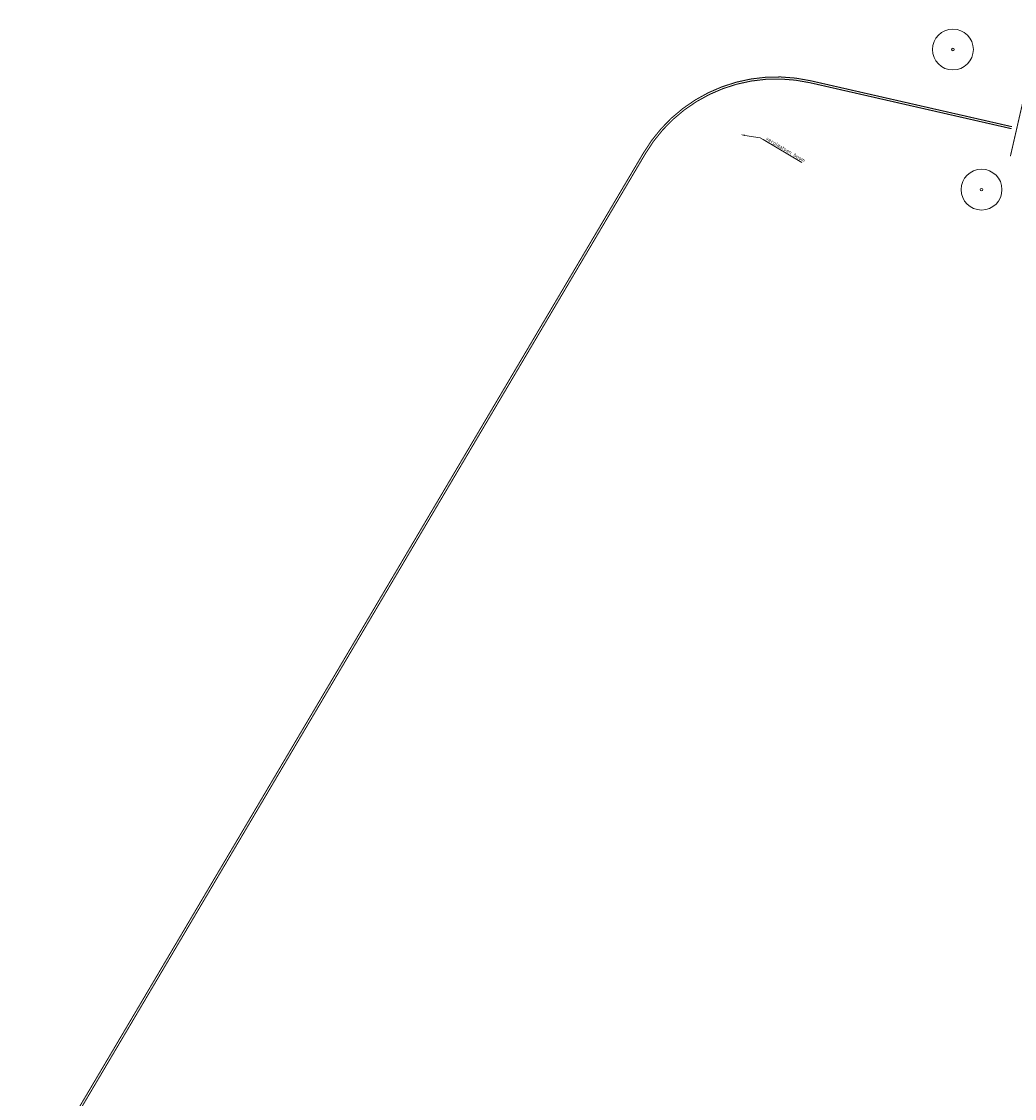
# Model space of a CAD drawing. Header units: metres. Extents: x 90561 to 91301, y 464732 to 465376.
# Tile 18 of 44: x 90820 to 90917, y 465109 to 465214. Entities that reach past the tile are written whole.
import ezdxf
from ezdxf import colors
from ezdxf.entities.mleader import LeaderData, LeaderLine
from ezdxf.math import Vec2, Vec3

# ---------------------------------------------------------------- set-up
doc = ezdxf.new("R2010")
doc.units = ezdxf.units.M
doc.linetypes.add('VW-1-1_STREEP', pattern=[2, 1, -1])
doc.linetypes.add('VW-5050_STREEP', pattern=[1, 0.5, -0.5])
for name, color, linetype, lineweight in [('B-WE-GR-BOOM-S', 90, 'Continuous', 25), ('X-XX-AL-M', 7, 'Continuous', 18), ('X-XX-AL-T18', 10, 'Continuous', 18)]:
    doc.layers.add(name, color=color, linetype=linetype, lineweight=lineweight)
doc.layers.add('N-WE-VW-MARKERING_DWARS_OVERSTEEK_KANALISATIESTREEP50_010-G', color=7, linetype='VW-5050_STREEP', lineweight=13, true_color=0xffffff)
doc.layers.add('N-WE-VW-MARKERING_LANGS_STREEP_11_010-G', color=7, linetype='VW-1-1_STREEP', lineweight=13, true_color=0xffffff)
doc.styles.add('NLCS-ISO-M200-T18', font='NLCS-ISO.ttf', dxfattribs={"height": 0.36})
doc.dimstyles.new('NLCS-M200-T18-PIJL_L2_H2', dxfattribs={"dimscale": 0.2, "dimtxt": 2.5, "dimasz": 1.8, "dimexe": 2, "dimexo": 2, "dimgap": 0.7, "dimtad": 1, "dimzin": 0, "dimdsep": 46, "dimtxsty": 'NLCS-ISO-M200-T18', "dimcen": 0, "dimdle": 2, "dimclrd": 256, "dimclre": 256, "dimclrt": 10, "dimazin": 0, "dimtfac": 1, "dimtdec": 3, "dimtofl": 0, "dimtmove": 0, "dimatfit": 3, "dimfxl": 2, "dimfxlon": 1, "dimtfillclr": 256, "dimtolj": 1, "dimtzin": 0, "dimlwd": -1, "dimlwe": -1, "dimarcsym": 0})

# ---------------------------------------------------------------- blocks, each defined once
blk = doc.blocks.new('*D201')
at = {"layer": 'Defpoints', "color": 0, "transparency": 16777216}
for p in [(90936.19, 465207.91), (90912.78, 465110.69)]:
    blk.add_point(p, dxfattribs=at)
at = {"layer": 'X-XX-AL-M', "transparency": 16777216}
blk.add_line((90935.54, 465205.22), (90936.11, 465207.56), dxfattribs=at)
at = {"layer": 'X-XX-AL-M', "color": 10, "transparency": 16777216, "insert": (90936.09, 465206.14), "char_height": 0.36, "attachment_point": 5, "rotation": 256.4631, "style": 'NLCS-ISO-M200-T18', "bg_fill": 3, "box_fill_scale": 1.1, "bg_fill_color": 256, "bg_fill_true_color": 13158600, "bg_fill_transparency": 0}
blk.add_mtext('\\A1;R=100.00', dxfattribs=at)
at = {"layer": 'X-XX-AL-M', "transparency": 16777216}
blk.add_solid([(90936.17, 465207.54), (90936.05, 465207.57), (90936.19, 465207.91)], dxfattribs=at)
blk = doc.blocks.new('SGR-BOOM_01-SO')
at = {"color": 0, "linetype": 'ByBlock', "lineweight": 18}
for radius in [2, 0.125]:
    blk.add_circle((0, 0), radius, dxfattribs=at)

msp = doc.modelspace()

# ---------------------------------------------------------------- linework, layer by layer
at = {"layer": 'N-WE-VW-MARKERING_DWARS_OVERSTEEK_KANALISATIESTREEP50_010-G', "const_width": 0.1, "flags": 128}
msp.add_lwpolyline([(90916.502, 465200.919), (90917.733, 465206.28)], dxfattribs=at)
at = {"layer": 'N-WE-VW-MARKERING_LANGS_STREEP_11_010-G', "linetype": 'Continuous', "const_width": 0.1, "flags": 128}
for points in [[(90892.528, 465208.646, 0.2465166), (90880.586, 465201.27), (90819.709, 465098.34)], [(90892.542, 465208.446, 0.2465166), (90880.758, 465201.168), (90819.881, 465098.238)]]:
    msp.add_lwpolyline(points, format="xyb", dxfattribs=at)
at = {"layer": 'N-WE-VW-MARKERING_LANGS_STREEP_11_010-G', "const_width": 0.1, "flags": 128}
for points in [[(90913.861, 465204.445), (90896.941, 465208.304, 0.0736764), (90892.528, 465208.646)], [(90913.816, 465204.25), (90896.897, 465208.109, 0.0736764), (90892.542, 465208.446)]]:
    msp.add_lwpolyline(points, format="xyb", dxfattribs=at)
at = {"layer": 'N-WE-VW-MARKERING_LANGS_STREEP_11_010-G', "linetype": 'Continuous', "const_width": 0.1, "flags": 128}
for points in [[(90916.608, 465203.613), (90913.816, 465204.25)], [(90916.653, 465203.808), (90913.861, 465204.445)]]:
    msp.add_lwpolyline(points, dxfattribs=at)

# ---------------------------------------------------------------- block references
at = {"layer": 'B-WE-GR-BOOM-S', "rotation": 329.3872096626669}
msp.add_blockref('SGR-BOOM_01-SO', (90910.873, 465211.363), dxfattribs=at)

# ---------------------------------------------------------------- next in the draw order: dimensions: what is measured, and where the dimension line sits
at = {"layer": 'X-XX-AL-M'}
dim = msp.add_radius_dim(center=(90912.784, 465110.686), mpoint=(90936.191, 465207.908), dimstyle='NLCS-M200-T18-PIJL_L2_H2', override={"dimpost": 'R=<>', "dimtfill": 1}, dxfattribs=at)
dim.commit()
dim.dimension.update_dxf_attribs({"geometry": '*D201', "text_midpoint": (90935.784, 465206.215), "dimtype": 164})

# ---------------------------------------------------------------- next in the draw order: leaders
at = {"layer": 'X-XX-AL-T18'}
ml = msp.add_multileader_mtext('Standard', dxfattribs=at)
ml.set_content('verplaatsen boom', color=256, style='NLCS-ISO-M200-T18')
ml.set_leader_properties(color=256, linetype='ByLayer', lineweight=-1)
ml.build(insert=Vec2(0, 0))
ml.multileader.update_dxf_attribs({"text_left_attachment_type": 5, "text_right_attachment_type": 5, "dogleg_length": 0.36, "arrow_head_size": 0.36})
ctx = ml.context
ctx.base_point, ctx.char_height, ctx.arrow_head_size, ctx.landing_gap_size, ctx.plane_origin, ctx.plane_x_axis, ctx.plane_y_axis = Vec3(90892.304, 465202.538), 0.36, 0.36, 0.18, Vec3(90893.491, 465196.761), Vec3(0.8606284, -0.5092335), Vec3(0.5092335, 0.8606284)
ctx.left_attachment, ctx.right_attachment = 5, 5
notes = []
notes.append((ctx, [(0, (1, 1, 0), (90891.994, 465202.722), (0.8606284, -0.5092335), 0.36, [(0, [(90890.133, 465203.011)], 0, [])])]))
ctx.mtext.insert, ctx.mtext.text_direction, ctx.mtext.rotation, ctx.mtext.flow_direction = Vec3(90892.697, 465202.85), Vec3(0.8606284, -0.5092335), 5.7488913, 5
ctx.mtext.has_bg_fill, ctx.mtext.bg_color, ctx.mtext.bg_scale_factor, ctx.mtext.bg_transparency, ctx.mtext.use_window_bg_color = 1, -1027028792, 1.5, 0, 1
for ctx, leaders in notes:
    for number, flags, end, landing, length, lines in leaders:
        leader = LeaderData()
        leader.index, (leader.has_last_leader_line, leader.has_dogleg_vector, leader.attachment_direction) = number, flags
        leader.last_leader_point, leader.dogleg_vector, leader.dogleg_length = Vec3(end), Vec3(landing), length
        for number, points, colour, breaks in lines:
            line = LeaderLine()
            line.index, line.vertices, line.color, line.breaks = number, Vec3.list(points), colors.encode_raw_color(colour), breaks
            leader.lines.append(line)
        ctx.leaders.append(leader)

# ---------------------------------------------------------------- next in the draw order: block references
at = {"layer": 'B-WE-GR-BOOM-S', "rotation": 329.3872096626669}
msp.add_blockref('SGR-BOOM_01-SO', (90913.679, 465197.648), dxfattribs=at)

doc.saveas('drawing.dxf')
